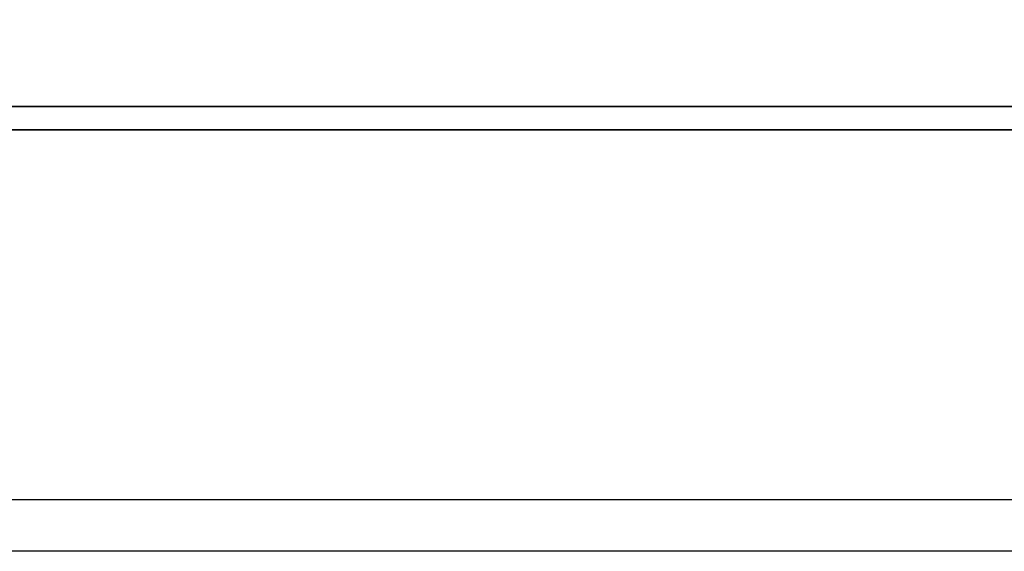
# Model space of a CAD drawing. Header units: millimetres. Extents: x -386 to 3135, y -1989 to 860.
# Tile 172 of 256: x -45.8 to -36.26, y -981.76 to -976.61. Entities that reach past the tile are written whole.
import ezdxf

# ---------------------------------------------------------------- set-up
doc = ezdxf.new("R2010")
doc.units = ezdxf.units.MM
doc.layers.get('0').update_dxf_attribs({"linetype": 'CONTINUOUS'})
doc.layers.add('DIM', color=4, linetype='CONTINUOUS')
doc.layers.add('layer 1', color=7, linetype='CONTINUOUS')

# ---------------------------------------------------------------- blocks, each defined once
blk = doc.blocks.new('TBI MOTION logo(完整正式版)')
at = {"layer": 'layer 1', "color": 22, "lineweight": 35}
blk.add_open_spline([(75.90875, -9.47875), (75.90875, -9.47875), (75.90875, -12.28625), (75.90875, -12.28625), (75.90875, -12.28625), (75.90875, -12.28625), (75.90875, -12.47875), (75.90875, -12.47875), (75.90875, -12.47875), (75.90875, -12.47875), (75.71625, -12.47875), (75.71625, -12.47875), (75.71625, -12.47875), (75.71625, -12.47875), (-88.32875, -12.47875), (-88.32875, -12.47875), (-88.32875, -12.47875), (-88.32875, -12.47875), (-88.32875, -13.29375), (-88.32875, -13.29375), (-88.32875, -13.29375), (-88.32875, -13.29375), (82.89125, -13.29375), (82.89125, -13.29375), (82.89125, -13.29375), (82.89125, -13.29375), (75.90875, -9.47875), (75.90875, -9.47875)], degree=3, knots=[0, 0, 0, 0, 0.14285714, 0.14285714, 0.14285714, 0.14285715, 0.28571429, 0.28571429, 0.28571429, 0.2857143, 0.42857143, 0.42857143, 0.42857143, 0.42857144, 0.57142857, 0.57142857, 0.57142857, 0.57142858, 0.71428571, 0.71428571, 0.71428571, 0.71428572, 0.85714286, 0.85714286, 0.85714286, 0.85714287, 1, 1, 1, 1], dxfattribs=at)

msp = doc.modelspace()

# ---------------------------------------------------------------- linework, layer by layer
at = {"linetype": 'Continuous'}
msp.add_line((103.6662, -981.2597), (-154.8219, -981.26), dxfattribs=at)
msp.add_open_spline([(103.5458, -981.7594), (-154.8219, -981.7597)], degree=1, dxfattribs=at)

# ---------------------------------------------------------------- block references
at = {"layer": 'DIM', "color": 7, "xscale": 0.2802190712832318, "yscale": 0.2802190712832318, "zscale": 0.2802190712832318}
msp.add_blockref('TBI MOTION logo(完整正式版)', (-41.7789, -973.9513), dxfattribs=at)

doc.saveas('drawing.dxf')
